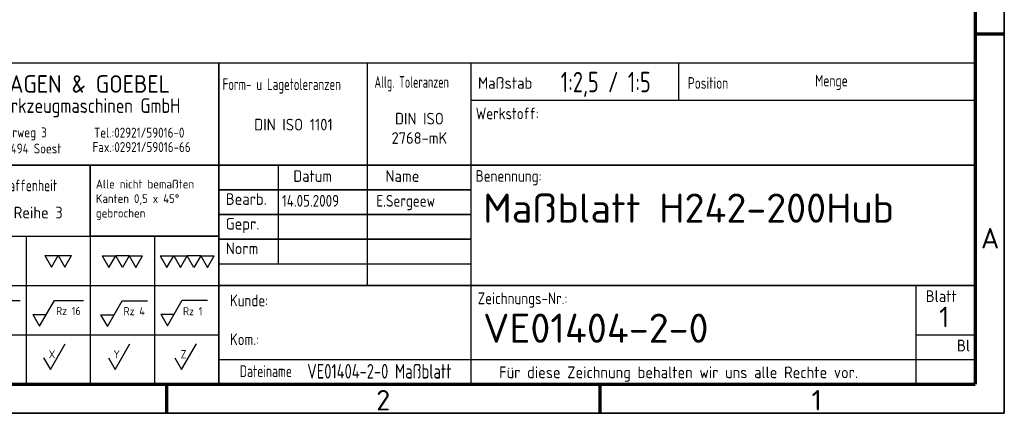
# Model space of a CAD drawing. Header units: millimetres. Extents: x 12 to 1472, y 12 to 1039.
# Tile 3 of 7: x 1051 to 1472, y 12 to 181. Entities that reach past the tile are written whole.
import ezdxf
from ezdxf.enums import TextEntityAlignment as Align

# ---------------------------------------------------------------- set-up
doc = ezdxf.new("R2010")
doc.units = ezdxf.units.MM
doc.header["$LTSCALE"] = 2.5
doc.layers.get('0').update_dxf_attribs({"lineweight": 25})
for name, color, linetype, lineweight in [('AM_BOR', 7, 'Continuous', 50), ('Rahmen (ISO)', 7, 'Continuous', 70), ('Symbol (ISO)', 7, 'Continuous', 25), ('Titel (ISO)', 7, 'Continuous', 50)]:
    doc.layers.add(name, color=color, linetype=linetype, lineweight=lineweight)
doc.styles.add('ACDINTS_30', font='isocp.shx')
doc.styles.add('ACDINTS_31', font='isocp.shx')
doc.styles.add('ACDINTS_32', font='isocp.shx')
doc.styles.add('ACDINTS_33', font='isocp.shx')
doc.styles.add('ACDINTS_34', font='isocp.shx')
doc.styles.add('ACDINTS_35', font='isocp.shx')
doc.styles.add('ACDINTS_40', font='isocp.shx')
doc.styles.add('ACDINTS_41', font='isocp.shx')
doc.styles.add('Notiztext (DIN)', font='isocpeur.ttf')
doc.styles.get("Standard").update_dxf_attribs({"font": 'ISOCP.shx'})
doc.styles.add('TextStyle32', font='isocp.shx')
doc.styles.add('TextStyle51', font='isocp.shx', dxfattribs={"width": 0.8})
doc.styles.add('TextStyle52', font='isocp.shx', dxfattribs={"width": 0.8})
doc.styles.add('TextStyle53', font='isocp.shx')
doc.styles.add('TextStyle54', font='isocp.shx')
doc.styles.add('TextStyle55', font='isocp.shx', dxfattribs={"width": 0.8})
doc.styles.add('TextStyle56', font='isocp.shx', dxfattribs={"width": 0.8})
doc.styles.add('TextStyle59', font='isocp.shx', dxfattribs={"width": 0.8})
doc.styles.add('TextStyle60', font='isocp.shx', dxfattribs={"width": 0.8})
doc.styles.add('TextStyle61', font='isocp.shx', dxfattribs={"width": 0.8})
doc.styles.add('TextStyle62', font='isocp.shx')
doc.styles.add('TextStyle63', font='isocp.shx')
doc.styles.add('TextStyle64', font='isocp.shx', dxfattribs={"width": 0.8})
doc.styles.add('TextStyle65', font='isocp.shx', dxfattribs={"width": 0.8})

# ---------------------------------------------------------------- blocks, each defined once
blk = doc.blocks.new('Ränder Hagen+Goebel Rahmen')
at = {"layer": 'Rahmen (ISO)', "linetype": 'Continuous', "lineweight": 35}
for p in [(589, 415), (5, 5)]:
    blk.add_line(p, (589, 5), dxfattribs=at)
at = {"layer": 'Rahmen (ISO)'}
for p, q in [((584, 410), (584, 10)), ((584, 70), (589, 70)), ((10, 10), (584, 10)), ((445.5, 10), (445.5, 5)), ((519.75, 10), (519.75, 5))]:
    blk.add_line(p, q, dxfattribs=at)
at = {"layer": 'Symbol (ISO)', "char_height": 3.5, "style": 'Notiztext (DIN)'}
for s, insert, attachment_point in [('A', (585, 35), 4), ('2', (482.625, 9), 2), ('1', (556.875, 9), 2)]:
    blk.add_mtext(s, dxfattribs=dict(at, insert=insert, attachment_point=attachment_point))
blk = doc.blocks.new('Schriftfelder Hagen+Goebel')
at = {"color": 7}
for p, q in [((294.29, 154.82), (111.41, 154.82)), ((294.29, 99.83), (294.29, 154.82)), ((111.41, 99.83), (294.29, 99.83))]:
    blk.add_line(p, q, dxfattribs=at)
at = {"color": 7, "linetype": 'Continuous', "lineweight": 25}
for p, q in [((111.41, 125.21), (142.75, 125.21)), ((131.75, 125.21), (131.75, 99.83)), ((142.75, 125.21), (142.75, 99.83)), ((153.75, 125.21), (153.75, 99.83)), ((111.41, 116.75), (164.75, 116.75)), ((111.41, 108.29), (164.75, 108.29))]:
    blk.add_line(p, q, dxfattribs=at)
at = {"color": 7, "linetype": 'Continuous', "lineweight": 35}
blk.add_line((142.75, 125.21), (164.75, 125.21), dxfattribs=at)
for p, q in [((134.94, 121.85), (137.25, 121.85)), ((134.94, 121.85), (136.1, 119.85)), ((136.1, 119.85), (137.25, 121.85)), ((137.25, 121.85), (138.41, 119.85)), ((137.25, 121.85), (139.56, 121.85)), ((138.41, 119.85), (139.56, 121.85)), ((144.79, 121.84), (147.1, 121.84)), ((144.79, 121.84), (145.94, 119.84)), ((145.94, 119.84), (147.1, 121.84)), ((148.25, 119.84), (147.1, 121.84)), ((149.41, 121.84), (147.1, 121.84)), ((149.41, 121.84), (148.25, 119.84)), ((149.41, 121.84), (150.56, 119.84)), ((149.41, 121.84), (151.72, 121.84)), ((150.56, 119.84), (151.72, 121.84)), ((154.73, 121.84), (155.88, 119.84)), ((154.73, 121.84), (157.04, 121.84)), ((155.88, 119.84), (157.04, 121.84)), ((157.04, 121.84), (159.35, 121.84)), ((157.04, 121.84), (158.19, 119.84)), ((158.19, 119.84), (159.35, 121.84)), ((161.66, 121.84), (159.35, 121.84)), ((160.5, 119.84), (159.35, 121.84)), ((161.66, 121.84), (160.5, 119.84)), ((161.66, 121.84), (163.97, 121.84)), ((161.66, 121.84), (162.81, 119.84)), ((162.81, 119.84), (163.97, 121.84)), ((125.55, 114.14), (130.76, 114.14)), ((134.08, 109.74), (136.62, 114.14)), ((136.62, 114.14), (141.57, 114.14)), ((145.69, 109.7), (148.23, 114.1)), ((148.23, 114.1), (152.55, 114.1)), ((155.96, 109.79), (158.5, 114.19)), ((158.5, 114.19), (162.82, 114.19)), ((132.92, 111.74), (134.08, 109.74)), ((132.92, 111.74), (135.23, 111.74)), ((144.53, 111.7), (146.84, 111.7)), ((144.53, 111.7), (145.69, 109.7)), ((154.81, 111.79), (157.12, 111.79)), ((154.81, 111.79), (155.96, 109.79)), ((135.92, 102.33), (138.46, 106.73)), ((147.01, 102.33), (149.55, 106.73)), ((158.39, 102.33), (160.93, 106.73)), ((134.76, 104.33), (135.92, 102.33)), ((145.85, 104.33), (147.01, 102.33)), ((157.23, 104.33), (158.39, 102.33))]:
    blk.add_line(p, q)
at = {"color": 7, "lineweight": 35}
blk.add_line((164.75, 120.98), (164.75, 99.83), dxfattribs=at)
at = {"layer": 'AM_BOR', "color": 7, "linetype": 'Continuous', "lineweight": 35}
for p, q in [((164.75, 154.82), (164.75, 120.98)), ((111.41, 137.35), (294.29, 137.35)), ((142.75, 125.21), (142.75, 137.35))]:
    blk.add_line(p, q, dxfattribs=at)
at = {"layer": 'AM_BOR', "color": 7, "linetype": 'Continuous', "lineweight": 25}
for p, q in [((190.15, 154.82), (190.15, 116.75)), ((207.93, 154.82), (207.93, 99.83)), ((243.49, 154.82), (243.49, 148.49)), ((207.93, 148.49), (294.29, 148.49)), ((174.91, 137.35), (174.91, 120.43)), ((164.75, 120.43), (207.93, 120.43)), ((284.13, 116.75), (284.13, 99.83)), ((284.13, 108.29), (294.29, 108.29)), ((164.75, 104.06), (294.29, 104.06))]:
    blk.add_line(p, q, dxfattribs=at)
at = {"layer": 'AM_BOR', "color": 7, "lineweight": 35}
blk.add_line((164.75, 116.75), (294.29, 116.75), dxfattribs=at)
at = {"layer": 'Titel (ISO)', "color": 7, "linetype": 'Continuous', "lineweight": 35}
for p, q in [((164.75, 133.12), (207.93, 133.12)), ((164.75, 128.89), (207.93, 128.89)), ((207.93, 124.66), (164.75, 124.66))]:
    blk.add_line(p, q, dxfattribs=at)
at = {"color": 7}
blk.add_text('HAGEN & GOEBEL', height=3, dxfattribs=at).set_placement((126.55, 149.76))
at = {"color": 7, "width": 0.9}
for s, height, p in [('Werkzeugmaschinen GmbH', 2.5, (125.45, 146.3)), ('Sälzerweg 3', 1.7, (124.88, 142.11)), ('Tel.:02921/59016-0', 1.7, (143.38, 142.07)), ('D-59494 Soest', 1.7, (124.99, 139.35)), ('Fax.:02921/59016-66', 1.7, (143.13, 139.6))]:
    blk.add_text(s, height=height, dxfattribs=at).set_placement(p)
at = {"color": 7, "style": 'ACDINTS_30', "width": 0.8}
blk.add_text('Oberflächenbeschaffenheit', height=2, dxfattribs=at).set_placement((113.16, 132.88))
at = {"color": 7, "style": 'ACDINTS_30'}
for s, p in [('Gepr.', (165.95, 126.31)), ('Norm', (165.95, 122.08))]:
    blk.add_text(s, height=2, dxfattribs=at).set_placement(p)
at = {"color": 7, "char_height": 2, "attachment_point": 1, "line_spacing_factor": 0.332}
for s, insert in [('\\fISOCP|b0|i0;\\W0.90;\\H2.0000;Werkstoff:', (208.77, 147.21)), ('\\fISOCP|b0|i0;\\W0.90;\\H2.0000;Benennung:', (208.76, 136.5)), ('\\fISOCP|b0|i0;\\W0.90;\\H2.0000;Zeichnungs-Nr.:', (209.11, 115.53))]:
    blk.add_mtext(s, dxfattribs=dict(at, insert=insert))
at = {"color": 7, "insert": (166.66, 115.16), "char_height": 2, "width": 31.2179, "attachment_point": 1, "line_spacing_factor": 0.996}
blk.add_mtext('\\fISOCP|b0|i0;\\W0.90;\\H2.0000;Kunde:\\P\\PKom.:', dxfattribs=at)
at = {"char_height": 1.4}
for s, insert, attachment_point, style in [('Rz 16', (136.89, 111.67), 7, 'ACDINTS_40'), ('Rz 4', (148.45, 111.63), 7, 'ACDINTS_40'), ('Rz 1', (158.63, 111.62), 7, 'ACDINTS_40'), ('X', (136.76, 104.25), 9, 'ACDINTS_41'), ('Y', (147.85, 104.24), 9, 'ACDINTS_41'), ('Z', (159.23, 104.26), 9, 'ACDINTS_41')]:
    blk.add_mtext(s, dxfattribs=dict(at, insert=insert, attachment_point=attachment_point, style=style))
at = {"layer": 'AM_BOR', "color": 7, "style": 'ACDINTS_30'}
for s, width, p in [('Form- u Lagetoleranzen', 0.75, (165.41, 150.21)), ('Allg. Toleranzen', 0.7, (191.43, 150.6)), ('Position', 0.8, (245.09, 150.43)), ('Menge', 0.8, (266.9, 150.83)), ('Dateiname', 0.8, (168.36, 101.05))]:
    blk.add_text(s, height=2, dxfattribs=dict(at, width=width)).set_placement(p)
for s, p in [('Maßstab', (209.15, 150.43)), ('Bearb.', (165.95, 130.54))]:
    blk.add_text(s, height=2, dxfattribs=at).set_placement(p)
at = {"layer": 'AM_BOR', "color": 7, "style": 'ACDINTS_32', "width": 0.983632}
blk.add_text('Datum', height=2, dxfattribs=at).set_placement((180.84, 134.48), align=Align.CENTER)
at = {"layer": 'AM_BOR', "color": 7, "style": 'ACDINTS_31'}
blk.add_text('Name', height=2, dxfattribs=at).set_placement((199.12, 134.48), align=Align.RIGHT)
at = {"layer": 'AM_BOR', "color": 7, "style": 'ACDINTS_32'}
for s, p in [('Blatt', (288.5, 113.9)), ('Bl', (292.31, 105.44))]:
    blk.add_text(s, height=2, dxfattribs=at).set_placement(p, align=Align.CENTER)
at = {"layer": 'AM_BOR', "color": 7, "line_spacing_factor": 0.996}
for s, insert, char_height, width, attachment_point, style in [('DIN ISO 2768-mK', (199.12, 141), 2, 15.0375, 8, 'ACDINTS_34'), (' \\PAlle nicht bemaßten Kanten 0,5 x 45° gebrochen', (143.71, 137.35), 1.5, 20.5101, 1, 'ACDINTS_35')]:
    blk.add_mtext(s, dxfattribs=dict(at, insert=insert, char_height=char_height, width=width, attachment_point=attachment_point, style=style))
at = {"layer": 'AM_BOR', "color": 7, "char_height": 2, "line_spacing_factor": 0.332}
for s, insert, attachment_point, style in [('DIN ISO 1101', (177.55, 143.3), 8, 'ACDINTS_34'), ('DIN ISO 1302 Reihe 3', (114.36, 130.23), 1, 'ACDINTS_33'), ('Für diese Zeichnung behalten wir uns alle Rechte vor.', (212.76, 102.85), 1, 'ACDINTS_33')]:
    blk.add_mtext(s, dxfattribs=dict(at, insert=insert, attachment_point=attachment_point, style=style))
at = {"layer": 'AM_BOR', "color": 7}
for tag, p, height, style, width in [('Maßstab:', (223.33, 149.84), 3.5, 'TextStyle64', 0.8), ('Positionsnummer', (254.96, 149.95), 3.5, 'TextStyle61', 0.8), ('Menge', (277.56, 149.84), 3.5, 'TextStyle60', 0.8), ('Material', (224.04, 143.99), 3, 'TextStyle52', 0.8), ('Halbzeug_(1.Zeile)', (261.93, 144.06), 3, 'TextStyle56', 0.8), ('Material_(2.Zeile)', (224.02, 139.81), 3, 'TextStyle51', 0.8), ('Halbzeug_(2.Zeile)', (261.93, 139.78), 3, 'TextStyle55', 0.8), ('ERSTELLUNGSDATUM', (175.59, 130.24), 2, 'TextStyle63', 0.9), ('AUTOR', (191.76, 130.24), 2, 'TextStyle62', 0.9), ('KONTROLLIERT_VON', (192.23, 126.32), 2, 'TextStyle54', 0.9), ('KONTROLLDATUM', (175.75, 126.01), 2, 'TextStyle53', 0.9), ('Beschreibung_2', (213.59, 121), 3.5, 'TextStyle59', 0.8), ('DATEINAME', (179.92, 100.78), 2.5, 'TextStyle65', 0.8)]:
    blk.add_attdef(tag, p, '', height=height, dxfattribs=dict(at, style=style, width=width))
at = {"layer": 'AM_BOR', "color": 7, "style": 'TextStyle32'}
blk.add_attdef('Plot-Datum', text='', height=3, dxfattribs=at).set_placement((288.92, 100.24), align=Align.CENTER)
at = {"layer": 'Titel (ISO)', "style": 'Notiztext (DIN)'}
blk.add_attdef('TITEL', text='', height=5, dxfattribs=at).set_placement((210.05, 129.99), align=Align.MIDDLE_LEFT)
blk.add_attdef('Blattnummer', text='', height=3.5, dxfattribs=at).set_placement((290.13, 111.34), align=Align.MIDDLE_CENTER)
at = {"layer": 'Titel (ISO)', "color": 7, "style": 'Notiztext (DIN)'}
blk.add_attdef('BAUTEILNUMMER', text='', height=5, dxfattribs=at).set_placement((210.03, 109.41), align=Align.MIDDLE_LEFT)

msp = doc.modelspace()

# ---------------------------------------------------------------- block references
at = {"xscale": 2.5, "yscale": 2.5, "zscale": 2.5}
msp.add_blockref('Ränder Hagen+Goebel Rahmen', (0, 0), dxfattribs=at)
msp.add_blockref('Schriftfelder Hagen+Goebel', (724.2665, -224.5708), dxfattribs=at).add_auto_attribs({'Blattnummer': '1 ', 'TITEL': 'Maßblatt H242-200Hub', 'BAUTEILNUMMER': 'VE01404-2-0 ', 'AUTOR': 'E.Sergeew', 'ERSTELLUNGSDATUM': '14.05.2009', 'Maßstab:': '1:2,5 / 1:5', 'DATEINAME': 'VE01404-2-0 Maßblatt'})

doc.saveas('drawing.dxf')
